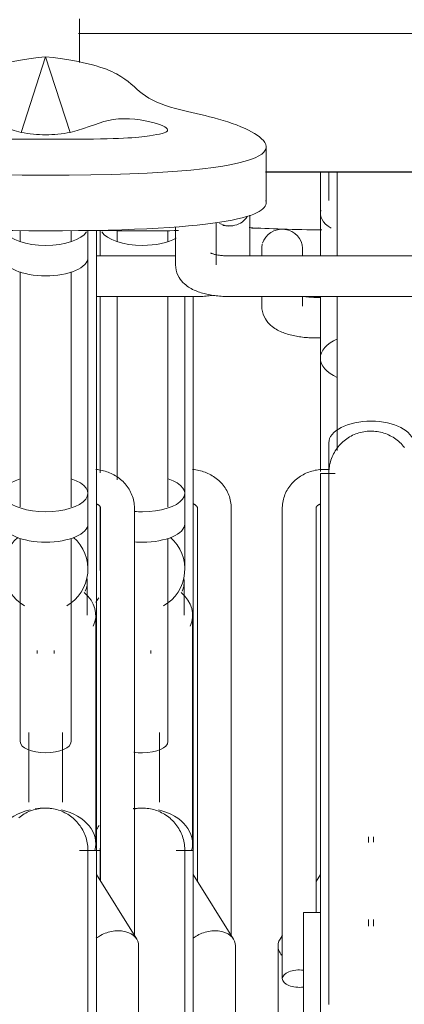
# Model space of a CAD drawing. Extents: x 50445 to 145605, y -10968 to 41989.
# Tile 239 of 256: x 97595 to 97823, y -1215 to -633. Entities that reach past the tile are written whole.
import ezdxf

# ---------------------------------------------------------------- set-up
doc = ezdxf.new("R2010")
doc.units = 0
doc.header["$LTSCALE"] = 414.30304
doc.header["$MEASUREMENT"] = 0
doc.layers.add('A-EQPM', color=6, linetype='CONTINUOUS', lineweight=18)
doc.layers.add('S-BEAM', color=4, linetype='CONTINUOUS', lineweight=18)

# ---------------------------------------------------------------- blocks, each defined once
blk = doc.blocks.new('97_KA_gestapelde fietsenstalling 8 fietsen 1600x1900 - Type-V119-plotview doorsnede C C  -  1 op 100')
at = {"layer": 'A-EQPM'}
for p, q in [((16463.5, -1424.57), (16463.5, -1439.97)), ((16473.5, -1424.7), (16473.5, -1431.2)), ((16503.5, -1431.2), (16503.5, -1424.7)), ((16559.1, -1435.22), (16559.1, -1439.86)), ((16583.1, -1439.89), (16583.1, -1435.22)), ((16463.5, -1463.67), (16463.5, -1568)), ((16473.5, -1463.68), (16473.5, -1572.27)), ((16503.5, -1588.13), (16503.5, -1463.72)), ((16513.5, -1580.25), (16513.5, -1463.73)), ((16518.5, -1791.44), (16518.5, -1463.74)), ((16559.1, -1463.61), (16559.1, -1469.43)), ((16583.1, -1469.43), (16583.1, -1463.61)), ((16593.73, -1464.27), (16591.1, -1464.27)), ((16591.1, -1488.27), (16593.73, -1488.27)), ((16513.5, -1598.26), (16513.5, -1580.25)), ((16463.5, -1588.49), (16463.5, -1598.26)), ((16521, -1588.87), (16521, -1810)), ((16541, -1841.94), (16541, -1588.87)), ((16463.5, -1598.26), (16463.5, -1625.06)), ((16513.5, -1625.06), (16513.5, -1598.26)), ((16503.5, -1727.1), (16503.5, -1606.83)), ((16513.15, -1652.32), (16513.15, -1632.63)), ((16518.15, -1787.35), (16518.15, -1652.32)), ((16493.5, -1674.99), (16493.5, -1673.24)), ((16498.5, -1762.88), (16498.5, -1721.65)), ((16463.77, -1791.42), (16461.18, -1791.42)), ((16518.5, -1791.42), (16508.45, -1791.42)), ((16518.5, -1791.44), (16518.5, -2073.88)), ((16542.36, -1843.87), (16518.5, -1805.76)), ((16543.5, -2074), (16543.5, -1847.82))]:
    blk.add_line(p, q, dxfattribs=at)
at = {"layer": 'A-EQPM', "flags": 128}
for points in [[(16584.57, -1463.78), (16585.11, -1463.86), (16585.67, -1463.94), (16586.25, -1464.01), (16586.84, -1464.07), (16587.44, -1464.12), (16588.05, -1464.17), (16588.67, -1464.2), (16589.3, -1464.23), (16589.93, -1464.25), (16590.56, -1464.26), (16591.1, -1464.27)], [(16559.1, -1469.43), (16559.2, -1471.09), (16559.48, -1472.71), (16559.93, -1474.24), (16560.5, -1475.64), (16561.18, -1476.9), (16561.92, -1478.04), (16562.7, -1479.04), (16563.5, -1479.93), (16564.31, -1480.72), (16565.13, -1481.42), (16565.95, -1482.05), (16566.77, -1482.61), (16567.59, -1483.13), (16568.41, -1483.59), (16569.23, -1484.02), (16570.05, -1484.42), (16570.88, -1484.78), (16571.71, -1485.12), (16572.54, -1485.43), (16573.38, -1485.72), (16574.24, -1485.99), (16575.09, -1486.25), (16575.96, -1486.48), (16576.84, -1486.7), (16577.72, -1486.9), (16578.62, -1487.09), (16579.52, -1487.26), (16580.43, -1487.42), (16581.35, -1487.57), (16582.27, -1487.7), (16583.21, -1487.81), (16584.15, -1487.92), (16585.09, -1488.01), (16586.04, -1488.08), (16587, -1488.15), (16587.95, -1488.2), (16588.91, -1488.23), (16589.88, -1488.26), (16590.84, -1488.27), (16591.1, -1488.27)], [(16541, -1588.87), (16540.98, -1587.88), (16540.91, -1586.91), (16540.79, -1585.93), (16540.64, -1584.97), (16540.43, -1584.01), (16540.19, -1583.06), (16539.9, -1582.13), (16539.57, -1581.21), (16539.19, -1580.32), (16538.78, -1579.43), (16538.34, -1578.57), (16537.85, -1577.74), (16537.33, -1576.92), (16536.78, -1576.13), (16536.2, -1575.37), (16535.58, -1574.63), (16534.94, -1573.92), (16534.27, -1573.24), (16533.57, -1572.58), (16532.85, -1571.96), (16532.1, -1571.36), (16531.34, -1570.8), (16530.55, -1570.26), (16529.75, -1569.76), (16528.93, -1569.29), (16528.09, -1568.84), (16527.23, -1568.43), (16526.37, -1568.06), (16525.49, -1567.71), (16524.6, -1567.39), (16523.7, -1567.11), (16522.79, -1566.86), (16521.87, -1566.64), (16520.94, -1566.46), (16520.01, -1566.3), (16519.08, -1566.18), (16518.14, -1566.09)], [(16513.5, -1568.94), (16513.5, -1568.45), (16513.5, -1568.39)], [(16518.43, -1586.42), (16518.65, -1586.51), (16518.85, -1586.59), (16519.05, -1586.68), (16519.23, -1586.78), (16519.41, -1586.88), (16519.58, -1586.98), (16519.74, -1587.09), (16519.88, -1587.19), (16520.02, -1587.3), (16520.14, -1587.4), (16520.26, -1587.51), (16520.36, -1587.61), (16520.46, -1587.72), (16520.54, -1587.82), (16520.62, -1587.91), (16520.69, -1588.01), (16520.74, -1588.1), (16520.79, -1588.18), (16520.84, -1588.26), (16520.87, -1588.34), (16520.9, -1588.41), (16520.93, -1588.48), (16520.95, -1588.54), (16520.97, -1588.6), (16520.98, -1588.65), (16520.99, -1588.71), (16520.99, -1588.76), (16521, -1588.8), (16521, -1588.85), (16521, -1588.87)], [(16483.27, -1766.97), (16484.25, -1766.78), (16485.24, -1766.63), (16486.23, -1766.52), (16487.23, -1766.45), (16488.23, -1766.42), (16489.23, -1766.43), (16490.23, -1766.48), (16491.22, -1766.57), (16492.22, -1766.69), (16493.2, -1766.86), (16494.18, -1767.07), (16495.15, -1767.32), (16496.11, -1767.6), (16497.05, -1767.93), (16497.99, -1768.29), (16498.9, -1768.68), (16499.8, -1769.12), (16500.69, -1769.59), (16501.55, -1770.09), (16502.39, -1770.63), (16503.21, -1771.2), (16504.01, -1771.81), (16504.78, -1772.44), (16505.53, -1773.11), (16506.24, -1773.81), (16506.93, -1774.53), (16507.6, -1775.28), (16508.23, -1776.06), (16508.82, -1776.86), (16509.39, -1777.68), (16509.92, -1778.53), (16510.42, -1779.4), (16510.88, -1780.28), (16511.31, -1781.19), (16511.7, -1782.11), (16512.06, -1783.04), (16512.37, -1783.99), (16512.65, -1784.95), (16512.89, -1785.92), (16513.09, -1786.9), (16513.25, -1787.89), (16513.37, -1788.88), (16513.45, -1789.88), (16513.49, -1790.88), (16513.5, -1791.42)], [(16463.5, -1791.42), (16463.52, -1790.42), (16463.58, -1789.42), (16463.68, -1788.42)], [(16463.5, -1797.58), (16463.5, -1795.38), (16463.5, -1793.66), (16463.5, -1792.42), (16463.5, -1791.68), (16463.5, -1791.42)], [(16463.5, -1791.42), (16463.5, -1791.66), (16463.5, -1792.39), (16463.5, -1793.61), (16463.5, -1795.31), (16463.5, -1797.49), (16463.5, -1800.15), (16463.5, -1803.29), (16463.5, -1806.89), (16463.5, -1809.44)], [(16513.5, -1888.33), (16513.5, -1879.58), (16513.5, -1871.18), (16513.5, -1863.14), (16513.5, -1855.47), (16513.5, -1848.19), (16513.5, -1841.3), (16513.5, -1834.83), (16513.5, -1828.77), (16513.5, -1823.13), (16513.5, -1817.94), (16513.5, -1813.19), (16513.5, -1808.89), (16513.5, -1805.05), (16513.5, -1801.68), (16513.5, -1798.78), (16513.5, -1796.35), (16513.5, -1794.41), (16513.5, -1792.95), (16513.5, -1791.97), (16513.5, -1791.48), (16513.5, -1791.42)], [(16513.5, -1791.42), (16513.5, -1791.66), (16513.5, -1792.39), (16513.5, -1793.61), (16513.5, -1795.31), (16513.5, -1797.49)]]:
    blk.add_lwpolyline(points, dxfattribs=at)
at = {"layer": 'A-EQPM'}
for start, end in [(300, 48.80161), (176.8383, 183.1617)]:
    blk.add_arc((16488.5, -1625.06), 25, start, end, dxfattribs=at)
for centre, major_axis, ratio, start_param, end_param in [((16488.5, -1422.68), (25, 0), 0.434214, 3.403392, 4.712389), ((16571.1, -1435.22), (12, 0), 0.939693, 0, 2.879793), ((16488.5, -1422.68), (25, 0), 0.434214, 4.712389, 5.631357), ((16571.1, -1435.22), (12, 0), 0.939693, 2.92278, 3.141593), ((16488.5, -1580.25), (25, 0), 0.434214, 4.712389, 7.203975), ((16488.5, -1580.25), (25, 0), 0.434214, 4.517254, 4.712389), ((16488.5, -1598.26), (25, 0), 0.434214, 4.712389, 6.283185), ((16488.5, -1598.26), (25, 0), 0.434214, 4.516367, 4.712389), ((16488.5, -1632.63), (24.65, 0), 0.707107, 5.969026, 6.389584), ((16488.5, -1652.32), (29.65, 0), 0.707107, 2.630237, 2.776061), ((16488.5, -1652.32), (29.65, 0), 0.707107, 5.969026, 6.975344), ((16488.5, -1727.1), (15, 0), 0.442871, 4.712389, 6.283185), ((16488.5, -1727.1), (15, 0), 0.442871, 4.358041, 4.712389), ((16488.5, -1787.35), (29.65, 0), 0.707107, 1.570796, 1.756855), ((16488.5, -1787.35), (29.65, 0), 0.707107, 1.521382, 1.570796), ((16488.5, -1787.35), (29.65, 0), 0.707107, 6.084963, 7.531404), ((16488.5, -1787.35), (29.65, 0), 0.707107, 2.610362, 2.776061)]:
    blk.add_ellipse(centre, major_axis=major_axis, ratio=ratio, start_param=start_param, end_param=end_param, dxfattribs=at)
for points in [[(16488.5, -1424.9), (16478.25, -1424.9), (16468.75, -1424.82), (16459.96, -1424.66)], [(16509.76, -1424.77), (16503.06, -1424.86), (16495.98, -1424.9), (16488.5, -1424.9)], [(16557, -1423.22), (16555.75, -1423.29), (16554.43, -1423.36), (16553.05, -1423.42)]]:
    blk.add_open_spline(points, degree=3, dxfattribs=at)
blk.add_open_spline([(16543.5, -1847.82), (16543.5, -1845.94), (16542.1, -1842.38), (16537.31, -1839.63), (16532.43, -1838.88), (16528.5, -1839.08), (16524.57, -1840.02), (16521.15, -1841.53), (16519.23, -1842.81), (16518.45, -1843.44)], degree=3, knots=[0, 0, 0, 0, 0.1666667, 0.3333333, 0.4166667, 0.5, 0.5833333, 0.6666667, 0.7337282, 0.7337282, 0.7337282, 0.7337282], dxfattribs=at)
blk = doc.blocks.new('97_KA_gestapelde fietsenstalling 16 fietsen 1600x2900 - Type-V123-plotview doorsnede C C  -  1 op 100')
at = {"layer": 'A-EQPM'}
for p, q in [((16450.59, -1308.15), (16701.18, -1308.15)), ((16431.18, -1321.87), (16416.71, -1366.65)), ((16445.65, -1366.65), (16431.18, -1321.87)), ((16418.08, -1370.74), (16444.28, -1370.74)), ((16561.67, -1408.22), (16561.67, -1375.25)), ((16593.73, -1389.8), (16593.73, -1439.9)), ((16598.73, -1389.8), (16598.73, -1407.04)), ((16603.73, -1389.8), (16603.73, -1439.91)), ((16593.73, -1414.66), (16593.73, -1439.9)), ((16532.03, -1444.95), (16532.03, -1420.14)), ((16552.08, -1439.85), (16552.08, -1415.54)), ((16416.18, -1424.7), (16416.18, -1431.2)), ((16446.18, -1431.2), (16446.18, -1424.7)), ((16456.18, -1440.69), (16456.18, -1424.57)), ((16461.18, -1452.27), (16461.18, -1424.5)), ((16461.18, -1791.44), (16461.18, -1424.5)), ((16508.03, -1422.64), (16508.03, -1444.95)), ((16456.18, -1580.25), (16456.18, -1440.69)), ((16508.09, -1439.79), (16461.18, -1439.79)), ((16795.03, -1439.79), (16540.03, -1439.79)), ((16416.18, -1449.26), (16416.18, -1588.13)), ((16446.18, -1588.13), (16446.18, -1449.26)), ((16461.18, -1463.79), (16520.08, -1463.79)), ((16540.03, -1463.79), (16785.03, -1463.79)), ((16593.73, -1463.61), (16593.73, -1500.29)), ((16603.73, -1463.61), (16603.73, -1554.9)), ((16593.73, -1500.29), (16593.73, -1567.32)), ((16598.73, -1550.29), (16598.73, -1567.49)), ((16599.14, -1566.01), (16596.23, -1566.01)), ((16602.5, -1568.39), (16593.73, -1568.39)), ((16593.73, -1809.82), (16593.73, -1568.41)), ((16456.18, -1598.26), (16456.18, -1580.25)), ((16463.68, -1588.87), (16463.68, -1809.44)), ((16483.68, -1841.94), (16483.68, -1588.87)), ((16571.23, -1588.87), (16571.23, -1867.32)), ((16591.23, -1828.26), (16591.23, -1588.87)), ((16456.18, -1625.06), (16456.18, -1598.26)), ((16416.18, -1606.83), (16416.18, -1727.1)), ((16446.18, -1727.1), (16446.18, -1606.83)), ((16455.83, -1652.32), (16455.83, -1632.63)), ((16460.83, -1787.35), (16460.83, -1652.32)), ((16426.18, -1673.24), (16426.18, -1674.99)), ((16436.18, -1674.99), (16436.18, -1673.24)), ((16421.18, -1721.65), (16421.18, -1762.88)), ((16441.18, -1762.88), (16441.18, -1721.65)), ((16622.23, -1783.5), (16622.23, -1786.7)), ((16625.23, -1786.55), (16625.23, -1783.5)), ((16461.18, -1791.42), (16451.13, -1791.42)), ((16461.18, -1791.44), (16461.18, -2159.6)), ((16485.04, -1843.87), (16461.18, -1805.76)), ((16593.73, -1805.76), (16591.23, -1809.76)), ((16593.73, -2091), (16593.73, -1809.82)), ((16593.73, -1828.19), (16583.73, -1828.19)), ((16583.73, -1863.84), (16583.73, -1828.19)), ((16622.23, -1832.4), (16622.23, -1836.27)), ((16625.23, -1836.27), (16625.23, -1832.4)), ((16571.26, -1841.64), (16569.87, -1843.87)), ((16486.18, -2089.65), (16486.18, -1847.82)), ((16568.73, -1847.82), (16568.73, -2020.5)), ((16583.73, -1918.13), (16583.73, -1863.84))]:
    blk.add_line(p, q, dxfattribs=at)
at = {"layer": 'A-EQPM', "flags": 128}
for points in [[(16451.18, -1325.34), (16451.18, -1324.19), (16451.18, -1323.03), (16451.18, -1321.87), (16451.18, -1320.71), (16451.18, -1319.55), (16451.18, -1318.4), (16451.18, -1317.25), (16451.18, -1316.11), (16451.18, -1314.98), (16451.18, -1313.86), (16451.18, -1312.75), (16451.18, -1311.66), (16451.18, -1310.58), (16451.18, -1309.53), (16451.18, -1308.49), (16451.18, -1307.47), (16451.18, -1306.48), (16451.18, -1305.51), (16451.18, -1304.56), (16451.18, -1303.65), (16451.18, -1302.76), (16451.18, -1301.91), (16451.18, -1301.08), (16451.18, -1300.29), (16451.18, -1299.54)], [(16528.82, -1438.04), (16528.85, -1438.06), (16528.93, -1438.1), (16529.06, -1438.16), (16529.23, -1438.23), (16529.45, -1438.32), (16529.71, -1438.41), (16530.01, -1438.51), (16530.34, -1438.61), (16530.71, -1438.72), (16531.11, -1438.82), (16531.54, -1438.92), (16531.99, -1439.03), (16532.47, -1439.12), (16532.98, -1439.22), (16533.5, -1439.3), (16534.04, -1439.38), (16534.6, -1439.46), (16535.18, -1439.53), (16535.77, -1439.59), (16536.37, -1439.64), (16536.98, -1439.69), (16537.6, -1439.72), (16538.23, -1439.75), (16538.86, -1439.77), (16539.49, -1439.79), (16540.03, -1439.79)], [(16508.03, -1444.95), (16508.13, -1446.62), (16508.41, -1448.23), (16508.86, -1449.76), (16509.43, -1451.16), (16510.11, -1452.43), (16510.85, -1453.56), (16511.63, -1454.56), (16512.43, -1455.45), (16513.24, -1456.24), (16514.06, -1456.94), (16514.88, -1457.57), (16515.7, -1458.14), (16516.52, -1458.65), (16517.34, -1459.12), (16518.16, -1459.54), (16518.98, -1459.94), (16519.81, -1460.3), (16520.64, -1460.64), (16521.47, -1460.95), (16522.31, -1461.24), (16523.16, -1461.51), (16524.02, -1461.77), (16524.89, -1462), (16525.77, -1462.22), (16526.65, -1462.42), (16527.54, -1462.61), (16528.45, -1462.79), (16529.36, -1462.94), (16530.28, -1463.09), (16531.2, -1463.22), (16532.14, -1463.34), (16533.08, -1463.44), (16534.02, -1463.53), (16534.97, -1463.61), (16535.93, -1463.67), (16536.88, -1463.72), (16537.84, -1463.75), (16538.81, -1463.78), (16539.77, -1463.79), (16540.03, -1463.79)], [(16529.83, -1463.09), (16528.91, -1463.22), (16527.97, -1463.34), (16527.03, -1463.44), (16526.09, -1463.53), (16525.14, -1463.61), (16524.18, -1463.67), (16523.23, -1463.72), (16522.26, -1463.75), (16521.3, -1463.78), (16520.34, -1463.79), (16520.08, -1463.79)], [(16598.73, -1568.39), (16598.75, -1567.39), (16598.81, -1566.39), (16598.91, -1565.39), (16599.05, -1564.4), (16599.23, -1563.42), (16599.45, -1562.44), (16599.7, -1561.48), (16600, -1560.52), (16600.33, -1559.58), (16600.7, -1558.65), (16601.11, -1557.74), (16601.56, -1556.84), (16602.03, -1555.96), (16602.55, -1555.11), (16603.1, -1554.27), (16603.68, -1553.46), (16604.29, -1552.67), (16604.94, -1551.9), (16605.61, -1551.16), (16606.31, -1550.45), (16607.04, -1549.77), (16607.8, -1549.12), (16608.58, -1548.5), (16609.39, -1547.91), (16610.22, -1547.35), (16611.07, -1546.83), (16611.95, -1546.34), (16612.84, -1545.88), (16613.75, -1545.47), (16614.67, -1545.09), (16615.61, -1544.74), (16616.56, -1544.44), (16617.53, -1544.17), (16618.5, -1543.94), (16619.48, -1543.75), (16620.47, -1543.6), (16621.46, -1543.49), (16622.46, -1543.42), (16623.46, -1543.39), (16624.46, -1543.4), (16625.46, -1543.45), (16626.46, -1543.54), (16627.45, -1543.66), (16628.43, -1543.83), (16629.41, -1544.04), (16630.38, -1544.29), (16631.34, -1544.57), (16632.28, -1544.9), (16633.22, -1545.26), (16634.13, -1545.65), (16635.03, -1546.09), (16635.92, -1546.56), (16636.78, -1547.06), (16637.62, -1547.6), (16638.44, -1548.17), (16639.24, -1548.78), (16640.01, -1549.41), (16640.76, -1550.08), (16641.48, -1550.78), (16642.17, -1551.5), (16642.83, -1552.25), (16643.46, -1553.03)], [(16483.68, -1588.87), (16483.66, -1587.88), (16483.59, -1586.91), (16483.47, -1585.93), (16483.32, -1584.97), (16483.11, -1584.01), (16482.87, -1583.06), (16482.58, -1582.13), (16482.25, -1581.21), (16481.87, -1580.32), (16481.46, -1579.43), (16481.02, -1578.57), (16480.53, -1577.74), (16480.01, -1576.92), (16479.46, -1576.13), (16478.88, -1575.37), (16478.26, -1574.63), (16477.62, -1573.92), (16476.95, -1573.24), (16476.25, -1572.58), (16475.53, -1571.96), (16474.78, -1571.36), (16474.02, -1570.8), (16473.23, -1570.26), (16472.43, -1569.76), (16471.61, -1569.29), (16470.77, -1568.84), (16469.91, -1568.43), (16469.05, -1568.06), (16468.17, -1567.71), (16467.28, -1567.39), (16466.38, -1567.11), (16465.47, -1566.86), (16464.55, -1566.64), (16463.62, -1566.46), (16462.69, -1566.3), (16461.76, -1566.18), (16460.82, -1566.09)], [(16596.23, -1566.01), (16595.29, -1566.02), (16594.35, -1566.07), (16593.41, -1566.15), (16592.47, -1566.27), (16591.54, -1566.41), (16590.61, -1566.59), (16589.69, -1566.8), (16588.78, -1567.04), (16587.88, -1567.31), (16586.98, -1567.62), (16586.1, -1567.96), (16585.23, -1568.33), (16584.37, -1568.73), (16583.53, -1569.16), (16582.7, -1569.63), (16581.89, -1570.12), (16581.1, -1570.65), (16580.33, -1571.21), (16579.58, -1571.79), (16578.85, -1572.41), (16578.15, -1573.06), (16577.47, -1573.73), (16576.82, -1574.43), (16576.2, -1575.17), (16575.6, -1575.92), (16575.04, -1576.71), (16574.52, -1577.51), (16574.02, -1578.35), (16573.56, -1579.2), (16573.14, -1580.08), (16572.76, -1580.97), (16572.42, -1581.88), (16572.12, -1582.81), (16571.86, -1583.75), (16571.65, -1584.71), (16571.47, -1585.67), (16571.35, -1586.64), (16571.27, -1587.62), (16571.23, -1588.6), (16571.23, -1588.87)], [(16456.18, -1568.94), (16456.18, -1568.45), (16456.18, -1568.39)], [(16598.73, -1575.75), (16598.73, -1573.32), (16598.73, -1571.38), (16598.73, -1569.92), (16598.73, -1568.94), (16598.73, -1568.45), (16598.73, -1568.39)], [(16598.73, -1568.39), (16598.73, -1568.63), (16598.73, -1569.36), (16598.73, -1570.58), (16598.73, -1572.28), (16598.73, -1574.46), (16598.73, -1577.12), (16598.73, -1580.26), (16598.73, -1583.86), (16598.73, -1587.93), (16598.73, -1592.45), (16598.73, -1597.42), (16598.73, -1602.83), (16598.73, -1608.68), (16598.73, -1614.94), (16598.73, -1621.63), (16598.73, -1628.71), (16598.73, -1636.18), (16598.73, -1644.04), (16598.73, -1652.26), (16598.73, -1660.83), (16598.73, -1669.75), (16598.73, -1678.99), (16598.73, -1688.54), (16598.73, -1698.38), (16598.73, -1708.51), (16598.73, -1718.89), (16598.73, -1729.53), (16598.73, -1740.39), (16598.73, -1751.47), (16598.73, -1762.74), (16598.73, -1774.19), (16598.73, -1785.8), (16598.73, -1797.55), (16598.73, -1809.42), (16598.73, -1809.82)], [(16461.11, -1586.42), (16461.33, -1586.51), (16461.53, -1586.59), (16461.73, -1586.68), (16461.91, -1586.78), (16462.09, -1586.88), (16462.26, -1586.98), (16462.41, -1587.09), (16462.56, -1587.19), (16462.7, -1587.3), (16462.82, -1587.4), (16462.94, -1587.51), (16463.04, -1587.61), (16463.14, -1587.72), (16463.22, -1587.82), (16463.3, -1587.91), (16463.36, -1588.01), (16463.42, -1588.1), (16463.47, -1588.18), (16463.52, -1588.26), (16463.55, -1588.34), (16463.58, -1588.41), (16463.61, -1588.48), (16463.63, -1588.54), (16463.65, -1588.6), (16463.66, -1588.65), (16463.67, -1588.71), (16463.67, -1588.76), (16463.68, -1588.8), (16463.68, -1588.85), (16463.68, -1588.87)], [(16591.23, -1588.87), (16591.23, -1588.82), (16591.23, -1588.77), (16591.24, -1588.72), (16591.25, -1588.67), (16591.26, -1588.61), (16591.28, -1588.55), (16591.3, -1588.49), (16591.32, -1588.43), (16591.35, -1588.36), (16591.38, -1588.28), (16591.42, -1588.2), (16591.47, -1588.12), (16591.53, -1588.03), (16591.59, -1587.94), (16591.67, -1587.84), (16591.75, -1587.74), (16591.84, -1587.64), (16591.94, -1587.54), (16592.06, -1587.43), (16592.18, -1587.33), (16592.31, -1587.22), (16592.45, -1587.11), (16592.61, -1587.01), (16592.77, -1586.91), (16592.95, -1586.81), (16593.13, -1586.71), (16593.33, -1586.62), (16593.53, -1586.53), (16593.74, -1586.45)], [(16415.25, -1772.15), (16416.03, -1771.53), (16416.84, -1770.94), (16417.67, -1770.38), (16418.52, -1769.86), (16419.4, -1769.37), (16420.29, -1768.91), (16421.2, -1768.5), (16422.12, -1768.12), (16423.06, -1767.77), (16424.01, -1767.47), (16424.98, -1767.2), (16425.95, -1766.97), (16426.93, -1766.78), (16427.92, -1766.63), (16428.91, -1766.52), (16429.91, -1766.45), (16430.91, -1766.42), (16431.91, -1766.43), (16432.91, -1766.48), (16433.9, -1766.57), (16434.9, -1766.69), (16435.88, -1766.86), (16436.86, -1767.07), (16437.83, -1767.32), (16438.79, -1767.6), (16439.73, -1767.93), (16440.67, -1768.29), (16441.58, -1768.68), (16442.48, -1769.12), (16443.37, -1769.59), (16444.23, -1770.09), (16445.07, -1770.63), (16445.89, -1771.2), (16446.69, -1771.81), (16447.46, -1772.44), (16448.21, -1773.11), (16448.92, -1773.81), (16449.61, -1774.53), (16450.27, -1775.28), (16450.9, -1776.06), (16451.5, -1776.86), (16452.07, -1777.68), (16452.6, -1778.53), (16453.1, -1779.4), (16453.56, -1780.28), (16453.99, -1781.19), (16454.38, -1782.11), (16454.74, -1783.04), (16455.05, -1783.99), (16455.33, -1784.95), (16455.57, -1785.92), (16455.77, -1786.9), (16455.93, -1787.89), (16456.05, -1788.88), (16456.13, -1789.88), (16456.17, -1790.88), (16456.18, -1791.42)], [(16456.18, -1888.33), (16456.18, -1879.58), (16456.18, -1871.18), (16456.18, -1863.14), (16456.18, -1855.47), (16456.18, -1848.19), (16456.18, -1841.3), (16456.18, -1834.83), (16456.18, -1828.77), (16456.18, -1823.13), (16456.18, -1817.94), (16456.18, -1813.19), (16456.18, -1808.89), (16456.18, -1805.05), (16456.18, -1801.68), (16456.18, -1798.78), (16456.18, -1796.35), (16456.18, -1794.41), (16456.18, -1792.95), (16456.18, -1791.97), (16456.18, -1791.48), (16456.18, -1791.42)], [(16456.18, -1791.42), (16456.18, -1791.66), (16456.18, -1792.39), (16456.18, -1793.61), (16456.18, -1795.31), (16456.18, -1797.49)], [(16598.73, -1809.82), (16598.73, -1821.79), (16598.73, -1833.85), (16598.73, -1845.97), (16598.73, -1858.13), (16598.73, -1870.32), (16598.73, -1882.51)]]:
    blk.add_lwpolyline(points, dxfattribs=at)
at = {"layer": 'A-EQPM'}
for start, end in [(131.19839, 240), (300, 48.80161)]:
    blk.add_arc((16431.18, -1625.06), 25, start, end, dxfattribs=at)
for centre, major_axis, ratio, start_param, end_param in [((16623.73, -1414.66), (30, 0), 0.469626, 3.001013, 3.804386), ((16540.08, -1410.75), (12, 0), 0.939693, 4.18879, 5.759587), ((16431.18, -1422.68), (25, 0), 0.434214, 3.403392, 4.712389), ((16431.18, -1422.68), (25, 0), 0.434214, 4.712389, 6.021386), ((16431.18, -1440.69), (25, 0), 0.434214, 3.141593, 4.712389), ((16431.18, -1440.69), (-25, 0), 0.434214, 1.570796, 3.141593), ((16623.73, -1500.29), (30, 0), 0.510101, 2.295549, 3.984826), ((16623.73, -1550.29), (25, 0), 0.510101, 1.570796, 3.141593), ((16623.73, -1550.29), (25, 0), 0.510101, 0, 1.570796), ((16431.18, -1580.25), (25, 0), 0.434214, 2.218676, 4.712389), ((16431.18, -1580.25), (25, 0), 0.434214, 4.712389, 7.203975), ((16431.18, -1598.26), (25, 0), 0.434214, 3.141593, 4.712389), ((16431.18, -1598.26), (25, 0), 0.434214, 4.712389, 6.283185), ((16431.18, -1632.63), (24.65, 0), 0.707107, 5.969026, 6.389584), ((16431.18, -1652.32), (29.65, 0), 0.707107, 5.969026, 6.975344), ((16431.18, -1727.1), (15, 0), 0.442871, 3.141593, 4.712389), ((16431.18, -1727.1), (15, 0), 0.442871, 4.712389, 6.283185), ((16431.18, -1787.35), (29.65, 0), 0.707107, 1.88426, 3.346959), ((16431.18, -1787.35), (29.65, 0), 0.707107, 1.570796, 1.784218), ((16431.18, -1787.35), (29.65, 0), 0.707107, 1.492841, 1.570796), ((16431.18, -1787.35), (29.65, 0), 0.707107, 6.084963, 7.531404), ((16581.23, -1867.32), (10, 0), 0.515038, 1.317918, 3.141593), ((16581.23, -1867.32), (10, 0), 0.515038, 3.141593, 4.965268)]:
    blk.add_ellipse(centre, major_axis=major_axis, ratio=ratio, start_param=start_param, end_param=end_param, dxfattribs=at)
for points, knots in [([(16431.18, -1321.87), (16406.46, -1324.86), (16384.65, -1332.37), (16374.58, -1345.28), (16353.19, -1354.25), (16302.46, -1361.83), (16278.26, -1391.94), (16431.18, -1391.94)], [0, 0, 0, 0, 0.0939544, 0.1989454, 0.3222089, 0.5012721, 0.7724372, 0.7724372, 0.7724372, 0.7724372]), ([(16431.18, -1391.94), (16278.26, -1391.94), (16302.46, -1361.83), (16353.19, -1354.25), (16374.58, -1345.28), (16384.65, -1332.37), (16406.46, -1324.86), (16431.18, -1321.87)], [-0.7724372, -0.7724372, -0.7724372, -0.7724372, -0.5012721, -0.3222089, -0.1989454, -0.0939544, 0, 0, 0, 0]), ([(16431.18, -1391.94), (16584.1, -1391.94), (16559.9, -1361.83), (16509.16, -1354.25), (16487.78, -1345.28), (16477.71, -1332.37), (16455.9, -1324.86), (16431.18, -1321.87)], [0, 0, 0, 0, 0.2711651, 0.4502283, 0.5734918, 0.6784828, 0.7724372, 0.7724372, 0.7724372, 0.7724372]), ([(16431.18, -1321.87), (16455.9, -1324.86), (16477.71, -1332.37), (16487.78, -1345.28), (16509.16, -1354.25), (16559.9, -1361.83), (16584.1, -1391.94), (16431.18, -1391.94)], [-0.7724372, -0.7724372, -0.7724372, -0.7724372, -0.6784828, -0.5734918, -0.4502283, -0.2711651, 0, 0, 0, 0]), ([(16416.71, -1366.65), (16404.92, -1363.6), (16392.06, -1356.46), (16365.22, -1360.47), (16355.64, -1365.79), (16367.42, -1368.84), (16387.6, -1370.74), (16418.08, -1370.74)], [0, 0, 0, 0, 0.0854061, 0.1773603, 0.2542553, 0.3207509, 0.3957861, 0.3957861, 0.3957861, 0.3957861]), ([(16444.28, -1370.74), (16474.76, -1370.74), (16494.94, -1368.84), (16506.72, -1365.79), (16497.14, -1360.47), (16470.3, -1356.46), (16457.44, -1363.6), (16445.65, -1366.65)], [0, 0, 0, 0, 0.0750352, 0.1415308, 0.2184258, 0.31038, 0.3957861, 0.3957861, 0.3957861, 0.3957861]), ([(16486.18, -1847.82), (16486.18, -1845.94), (16484.78, -1842.38), (16479.99, -1839.63), (16475.11, -1838.88), (16471.18, -1839.08), (16467.25, -1840.02), (16463.83, -1841.53), (16461.91, -1842.81), (16461.13, -1843.44)], [0, 0, 0, 0, 0.1666667, 0.3333333, 0.4166667, 0.5, 0.5833333, 0.6666667, 0.7337282, 0.7337282, 0.7337282, 0.7337282])]:
    blk.add_open_spline(points, degree=3, knots=knots, dxfattribs=at)
for points in [[(16431.18, -1368.07), (16426.3, -1368.07), (16421.48, -1367.6), (16416.71, -1366.65)], [(16445.65, -1366.65), (16440.88, -1367.6), (16436.06, -1368.07), (16431.18, -1368.07)], [(16431.18, -1424.9), (16322.35, -1424.9), (16298.36, -1415.71), (16300.86, -1407.04)], [(16561.5, -1407.04), (16564, -1415.71), (16540.01, -1424.9), (16431.18, -1424.9)], [(16535.94, -1421.73), (16537.1, -1421.84), (16538.34, -1421.95), (16539.67, -1422.05)], [(16551.55, -1422.99), (16563.06, -1423.74), (16578.5, -1424.11), (16594.68, -1424.4)], [(16568.73, -1847.82), (16568.73, -1845.94), (16569.43, -1844.16), (16570.74, -1842.72)], [(16570.74, -1853.51), (16570.09, -1852.6), (16569.08, -1850.7), (16568.73, -1848.77), (16568.73, -1847.82)]]:
    blk.add_open_spline(points, degree=3, dxfattribs=at)
at = {"layer": 'S-BEAM', "lineweight": 25}
blk.add_line((16561.28, -1390), (16679.93, -1390), dxfattribs=at)

msp = doc.modelspace()

# ---------------------------------------------------------------- block references
at = {"layer": 'A-EQPM'}
for name in ['97_KA_gestapelde fietsenstalling 16 fietsen 1600x2900 - Type-V123-plotview doorsnede C C  -  1 op 100', '97_KA_gestapelde fietsenstalling 8 fietsen 1600x1900 - Type-V119-plotview doorsnede C C  -  1 op 100']:
    msp.add_blockref(name, (81179.52, 667.18), dxfattribs=at)

doc.saveas('drawing.dxf')
